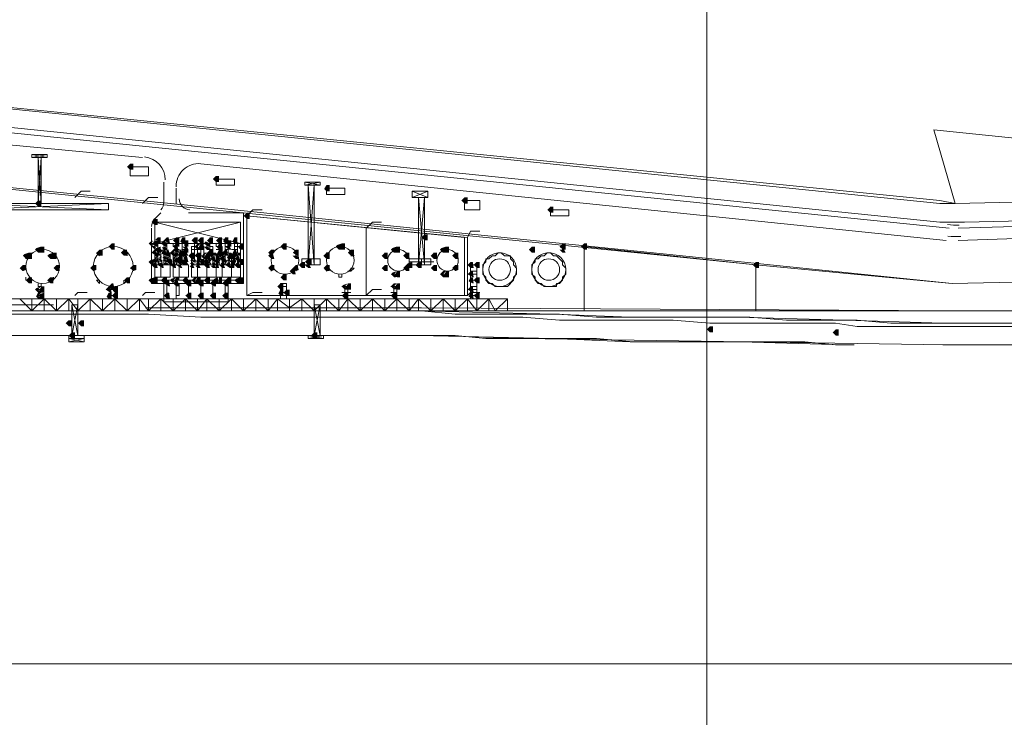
# Model space of a CAD drawing. Header units: millimetres. Extents: x -3176 to 162662, y -36434 to 57907.
# Tile 78 of 155: x 76418 to 79835, y 48997 to 51416. Entities that reach past the tile are written whole.
import ezdxf

# ---------------------------------------------------------------- set-up
doc = ezdxf.new("R2010")
doc.units = ezdxf.units.MM
doc.linetypes.add('1-Sheet - 32170-CIV-6170-DW-2035-015-01 - RZUTY$0$IMPORT-HIDDENX2 _6_', pattern=[238125000.0, 158750000.0, -79375000.0])
doc.layers.get('0').update_dxf_attribs({"lineweight": 5})
doc.layers.add('1-Sheet - 32170-CIV-6170-DW-2035-015-01 - RZUTY$0$CIV_KEYPLAN', color=8, linetype='Continuous', lineweight=0)
doc.layers.add('1-Sheet - 32170-CIV-6170-DW-2035-015-01 - RZUTY$0$PLAN ORIENTACYJNY _KEY PLAN__dwg _3_', color=8, linetype='Continuous', lineweight=0)

# ---------------------------------------------------------------- blocks, each defined once
blk = doc.blocks.new('1-Sheet - 32170-CIV-6170-DW-2035-015-01 - RZUTY$0$PLAN ORIENTACYJNY _KEY PLAN__dwg_A$Ccfc037ab-730732-A_KEY_PLAN')
at = {"layer": '1-Sheet - 32170-CIV-6170-DW-2035-015-01 - RZUTY$0$CIV_KEYPLAN'}
for points in [[(1467.04, 2551.02), (1468.11, 2551.02), (1468.11, 2553.15), (1467.04, 2553.15), (1465.98, 2552.08)], [(1497.91, 2546.76), (1497.91, 2548.89), (1496.84, 2548.89), (1495.78, 2547.83), (1496.84, 2546.76)], [(1536.23, 2543.57), (1536.23, 2545.7), (1535.16, 2545.7), (1534.35, 2544.38), (1535.16, 2543.57)], [(1435.11, 2538.25), (1436.18, 2538.25), (1436.18, 2540.38), (1435.11, 2540.38), (1434.05, 2539.31)], [(1584.12, 2539.31), (1584.12, 2541.44), (1583.06, 2541.44), (1581.99, 2540.38), (1583.06, 2539.31)], [(1508.55, 2533.99), (1508.55, 2536.12), (1507.49, 2536.12), (1506.42, 2535.05), (1507.49, 2533.99)], [(1612.86, 2536.12), (1613.93, 2536.12), (1613.93, 2538.25), (1612.86, 2538.25), (1611.8, 2537.18)], [(1475.56, 2531.86), (1476.62, 2531.86), (1476.62, 2533.99), (1475.56, 2533.99), (1474.49, 2532.92)], [(1569.22, 2526.54), (1570.29, 2526.54), (1570.29, 2528.67), (1569.22, 2528.67), (1568.16, 2527.6)], [(1460.66, 2523.35), (1461.72, 2523.35), (1461.72, 2525.47), (1460.66, 2525.47), (1459.59, 2524.41)], [(1474.49, 2524.41), (1475.02, 2524.94), (1474.49, 2525.47), (1475.02, 2526.54), (1473.96, 2526.01), (1473.43, 2525.47)], [(1476.62, 2524.41), (1476.62, 2526.54), (1475.2, 2526.18), (1474.85, 2525.12), (1476.09, 2524.41)], [(1476.62, 2525.47), (1477.69, 2525.47), (1477.69, 2527.6), (1476.62, 2527.6), (1475.56, 2526.54), (1476.62, 2526.54)], [(1479.81, 2524.41), (1479.46, 2525.83), (1478.75, 2526.54), (1477.69, 2525.47), (1479.28, 2524.41)], [(1480.88, 2525.47), (1480.35, 2527.6), (1479.81, 2527.6), (1478.75, 2526.54), (1480.56, 2525.47)], [(1484.07, 2525.47), (1484.07, 2527.6), (1483.01, 2527.6), (1481.94, 2526.54), (1483.01, 2525.47)], [(1482.48, 2523.88), (1483.54, 2524.41), (1484.07, 2524.41), (1484.07, 2525.47), (1483.01, 2525.47), (1481.94, 2524.41)], [(1486.2, 2525.47), (1486.2, 2527.6), (1485.14, 2527.6), (1484.43, 2526.18), (1485.14, 2525.47)], [(1486.2, 2524.41), (1487.27, 2524.41), (1487.27, 2526.54), (1486.2, 2526.54), (1486.2, 2525.47), (1485.67, 2524.94)], [(1490.46, 2525.47), (1490.46, 2527.6), (1489.39, 2527.6), (1488.33, 2526.54), (1489.39, 2525.47)], [(1490.46, 2523.35), (1491.52, 2523.35), (1490.46, 2524.41), (1491.52, 2525.47), (1490.46, 2525.47), (1489.39, 2524.41)], [(1492.59, 2525.47), (1492.59, 2527.6), (1491.52, 2527.6), (1490.46, 2526.54), (1491.52, 2525.47)], [(1492.59, 2523.35), (1492.59, 2525.47), (1491.52, 2525.47), (1490.81, 2524.06), (1491.52, 2523.35)], [(1494.72, 2524.41), (1494.72, 2525.47), (1493.3, 2526.18), (1492.59, 2525.47), (1494.18, 2524.41)], [(1495.78, 2525.47), (1495.78, 2527.6), (1494.72, 2527.6), (1493.73, 2526.46), (1494.72, 2525.47)], [(1498.97, 2525.47), (1498.97, 2527.6), (1497.91, 2527.6), (1496.84, 2526.54), (1497.91, 2525.47)], [(1498.97, 2523.35), (1498.97, 2525.47), (1497.91, 2525.47), (1497.2, 2524.06), (1497.91, 2523.35)], [(1501.1, 2525.47), (1501.1, 2527.6), (1500.04, 2527.6), (1499.33, 2526.18), (1500.04, 2525.47)], [(1501.63, 2524.41), (1502.17, 2524.41), (1502.17, 2526.54), (1501.1, 2526.54), (1501.1, 2525.47), (1500.57, 2524.94), (1501.1, 2524.41)], [(1504.3, 2525.47), (1504.3, 2527.6), (1503.23, 2527.6), (1502.52, 2526.18), (1503.23, 2525.47)], [(1506.42, 2523.35), (1506.42, 2525.47), (1505.36, 2525.47), (1504.65, 2524.06), (1505.36, 2523.35)], [(1521.33, 2523.35), (1521.33, 2525.47), (1520.26, 2525.47), (1519.2, 2524.41), (1520.26, 2523.35)], [(1540.48, 2523.35), (1540.48, 2525.47), (1538.89, 2524.94), (1538.36, 2524.41), (1539.42, 2523.35)], [(1540.48, 2523.35), (1541.55, 2523.35), (1541.55, 2525.47), (1540.48, 2525.47)], [(1617.65, 2523.35), (1618.18, 2523.35), (1618.18, 2525.47), (1617.12, 2525.47), (1616.05, 2524.41), (1617.12, 2523.35)], [(1625.63, 2523.35), (1625.63, 2525.47), (1624.57, 2525.47), (1623.51, 2524.41), (1624.57, 2523.35)], [(1431.92, 2520.15), (1431.92, 2522.28), (1430.32, 2521.75), (1429.79, 2521.22), (1430.85, 2520.15)], [(1432.98, 2520.15), (1432.98, 2522.28), (1431.92, 2522.28), (1431.92, 2520.15)], [(1436.18, 2522.28), (1436.18, 2524.41), (1434.58, 2523.88), (1434.05, 2523.35), (1435.11, 2522.28)], [(1437.24, 2522.28), (1437.24, 2524.41), (1436.18, 2524.41), (1436.18, 2522.28)], [(1440.43, 2520.15), (1440.43, 2522.28), (1438.84, 2521.75), (1438.3, 2521.22), (1439.37, 2520.15)], [(1441.5, 2520.15), (1441.5, 2522.28), (1440.43, 2522.28), (1440.43, 2520.15)], [(1456.4, 2521.22), (1457.46, 2521.22), (1457.46, 2523.35), (1456.4, 2523.35), (1455.33, 2522.28)], [(1465.98, 2521.22), (1465.98, 2523.35), (1464.91, 2523.35), (1463.85, 2522.28), (1464.91, 2521.22)], [(1475.56, 2523.35), (1476.09, 2524.41), (1474.49, 2524.41)], [(1476.62, 2521.22), (1475.91, 2522.64), (1476.09, 2522.81), (1475.56, 2523.35), (1474.49, 2522.28), (1476.09, 2521.22)], [(1476.62, 2522.28), (1477.69, 2522.28), (1477.69, 2524.41), (1476.09, 2523.88), (1475.56, 2523.35), (1476.09, 2522.81)], [(1477.69, 2521.22), (1477.15, 2522.28), (1475.56, 2522.28), (1476.62, 2521.22)], [(1477.69, 2522.28), (1478.75, 2523.35), (1477.69, 2523.35)], [(1478.75, 2523.35), (1479.81, 2523.35), (1479.28, 2524.41), (1478.04, 2524.06), (1478.4, 2523.7)], [(1479.81, 2521.22), (1479.28, 2523.35), (1478.22, 2522.81), (1478.04, 2521.93), (1479.28, 2521.22)], [(1480.56, 2521.22), (1480.88, 2521.22), (1480.35, 2523.35), (1479.81, 2523.35), (1479.81, 2521.22)], [(1481.94, 2521.22), (1483.01, 2521.22), (1481.94, 2522.28), (1482.48, 2522.81), (1481.94, 2523.35), (1480.88, 2522.28)], [(1483.01, 2522.28), (1484.07, 2522.28), (1483.54, 2524.41), (1482.48, 2523.88), (1481.94, 2523.35), (1482.65, 2522.64)], [(1483.01, 2521.22), (1484.07, 2521.22), (1483.54, 2522.28), (1482.3, 2521.93)], [(1486.2, 2521.22), (1486.2, 2523.35), (1484.6, 2522.81), (1484.07, 2522.28), (1485.14, 2521.22)], [(1484.07, 2522.28), (1485.14, 2523.35), (1484.07, 2523.35)], [(1486.2, 2523.35), (1487.27, 2523.35), (1486.73, 2524.41), (1485.14, 2524.41), (1485.85, 2523.7)], [(1486.2, 2522.28), (1487.27, 2522.28), (1487.27, 2523.35), (1486.2, 2523.35)], [(1488.86, 2520.15), (1489.39, 2520.15), (1489.39, 2522.28), (1488.33, 2522.28), (1487.27, 2521.22), (1488.33, 2520.15)], [(1491.52, 2520.15), (1491.52, 2522.28), (1490.46, 2522.28), (1489.39, 2521.22), (1490.99, 2520.15)], [(1492.59, 2520.15), (1493.65, 2520.15), (1492.59, 2521.22), (1493.65, 2522.28), (1492.59, 2522.28), (1491.88, 2520.86)], [(1493.73, 2523.35), (1494.72, 2523.35), (1494.18, 2524.41), (1492.59, 2524.41), (1493.65, 2523.35)], [(1493.73, 2520.15), (1494.72, 2520.15), (1494.72, 2521.22), (1493.65, 2522.28), (1492.94, 2520.86), (1493.65, 2520.15)], [(1495.78, 2521.22), (1495.78, 2523.35), (1494.72, 2523.35), (1493.73, 2522.2), (1494.72, 2521.22)], [(1496.84, 2520.15), (1497.91, 2520.15), (1497.55, 2521.57), (1496.84, 2522.28), (1496.84, 2521.22)], [(1498.97, 2521.22), (1498.97, 2523.35), (1497.91, 2523.35), (1497.2, 2521.93), (1497.91, 2521.22)], [(1501.1, 2521.22), (1500.57, 2523.35), (1500.04, 2523.35), (1498.97, 2522.28), (1500.04, 2521.22)], [(1502.17, 2523.35), (1501.63, 2524.41), (1500.04, 2524.41), (1501.1, 2523.35)], [(1501.63, 2520.15), (1502.17, 2520.15), (1502.17, 2522.28), (1501.1, 2522.28), (1501.1, 2521.22), (1500.57, 2520.68), (1501.1, 2520.15)], [(1502.17, 2520.15), (1503.23, 2520.15), (1502.88, 2521.57), (1502.17, 2522.28), (1502.17, 2521.22)], [(1503.23, 2521.22), (1504.3, 2521.22), (1503.76, 2523.35), (1503.23, 2523.35), (1502.52, 2521.93), (1502.88, 2521.57)], [(1515.47, 2521.75), (1516.54, 2522.28), (1517.07, 2522.28), (1517.07, 2523.35), (1516, 2523.35), (1514.94, 2522.28)], [(1516, 2520.15), (1517.07, 2520.15), (1516.54, 2522.28), (1515.47, 2521.75), (1514.94, 2521.22), (1515.65, 2520.51)], [(1525.58, 2521.22), (1525.58, 2523.35), (1524.52, 2523.35), (1523.45, 2522.28), (1525.05, 2521.22)], [(1535.16, 2520.15), (1536.23, 2520.15), (1536.23, 2522.28), (1535.16, 2522.28), (1534.1, 2521.22)], [(1544.74, 2521.22), (1544.74, 2523.35), (1543.68, 2523.35), (1542.61, 2522.28), (1543.68, 2521.22)], [(1555.39, 2520.15), (1556.45, 2520.15), (1556.45, 2522.28), (1555.39, 2522.28), (1554.32, 2521.22)], [(1559.64, 2522.28), (1559.59, 2524.41), (1558.05, 2523.88), (1557.51, 2523.35), (1558.58, 2522.28), (1559.59, 2522.28)], [(1560.71, 2522.28), (1560.71, 2524.41), (1559.64, 2524.41), (1559.64, 2522.28)], [(1563.9, 2520.15), (1563.9, 2522.28), (1562.84, 2522.28), (1561.77, 2521.22), (1562.84, 2520.15)], [(1572.42, 2520.15), (1573.48, 2520.15), (1573.48, 2522.28), (1572.42, 2522.28), (1571.35, 2521.22)], [(1576.67, 2522.28), (1576.67, 2524.41), (1575.08, 2523.88), (1574.54, 2523.35), (1575.61, 2522.28)], [(1576.67, 2522.28), (1577.74, 2522.28), (1577.74, 2524.41), (1576.67, 2524.41)], [(1580.93, 2520.15), (1580.93, 2522.28), (1579.87, 2522.28), (1578.8, 2521.22), (1579.87, 2520.15)], [(1606.48, 2522.28), (1607.54, 2522.28), (1607.54, 2524.41), (1606.48, 2524.41), (1605.41, 2523.35)], [(1618.18, 2522.28), (1617.65, 2523.35), (1616.05, 2523.35), (1617.12, 2522.28)], [(1474.49, 2518.02), (1475.56, 2519.09), (1475.56, 2520.15), (1473.96, 2519.62), (1473.43, 2519.09)], [(1476.09, 2516.96), (1476.62, 2516.96), (1476.09, 2519.09), (1475.02, 2518.56), (1474.49, 2518.02), (1475.56, 2516.96)], [(1475.56, 2519.09), (1476.09, 2520.15), (1475.56, 2520.15)], [(1477.15, 2518.56), (1477.33, 2519.44), (1476.98, 2519.44), (1476.62, 2519.09)], [(1478.75, 2516.96), (1478.22, 2519.09), (1477.15, 2518.56), (1476.62, 2518.02), (1478.22, 2516.96)], [(1478.22, 2519.09), (1478.22, 2519.62), (1476.98, 2520.51), (1476.98, 2519.8), (1477.69, 2519.09)], [(1479.28, 2520.15), (1479.81, 2520.15), (1479.28, 2521.22), (1478.22, 2520.68), (1478.75, 2520.15)], [(1479.81, 2519.09), (1479.28, 2520.15), (1478.22, 2519.62), (1479.28, 2519.09)], [(1479.81, 2518.02), (1478.75, 2519.09), (1478.75, 2518.02)], [(1480.88, 2518.02), (1481.94, 2518.02), (1481.41, 2520.15), (1480.56, 2519.83), (1479.81, 2519.09), (1480.56, 2518.34)], [(1483.01, 2516.96), (1482.48, 2519.09), (1481.94, 2519.09), (1481.94, 2518.02), (1480.88, 2518.02), (1482.48, 2516.96)], [(1481.94, 2519.09), (1482.48, 2520.15), (1481.94, 2520.15)], [(1483.54, 2519.62), (1484.6, 2520.15), (1485.14, 2520.15), (1484.6, 2521.22), (1483.54, 2520.68), (1483.01, 2520.15)], [(1485.14, 2518.02), (1484.43, 2519.44), (1484.6, 2520.15), (1483.54, 2519.62), (1483.01, 2519.09), (1484.6, 2518.02)], [(1486.2, 2518.02), (1486.2, 2520.15), (1484.6, 2519.62), (1484.07, 2519.09), (1485.67, 2518.02)], [(1486.2, 2519.09), (1487.27, 2519.09), (1486.73, 2521.22), (1485.67, 2520.68), (1485.67, 2520.15), (1486.2, 2520.15)], [(1487.27, 2518.02), (1486.73, 2519.09), (1486.2, 2519.09), (1486.2, 2518.02)], [(1489.39, 2519.09), (1488.86, 2520.15), (1487.8, 2519.62), (1488.86, 2519.09)], [(1489.39, 2518.02), (1488.86, 2519.09), (1487.8, 2518.56), (1488.86, 2518.02)], [(1491.52, 2519.09), (1490.99, 2520.15), (1489.93, 2519.62), (1490.99, 2519.09)], [(1490.46, 2518.02), (1491.52, 2518.02), (1490.99, 2519.09), (1489.93, 2518.56), (1490.1, 2518.38)], [(1492.59, 2518.02), (1492.59, 2520.15), (1491.52, 2520.15), (1491.52, 2518.02)], [(1493.12, 2518.56), (1494.72, 2520.15), (1493.12, 2519.62), (1492.59, 2519.09)], [(1493.73, 2516.96), (1494.72, 2516.96), (1494.18, 2519.09), (1493.12, 2518.56), (1492.59, 2518.02), (1493.65, 2516.96)], [(1496.84, 2519.09), (1496.31, 2521.22), (1495.25, 2520.68), (1494.72, 2520.15), (1496.31, 2519.09)], [(1496.84, 2518.02), (1496.31, 2519.09), (1495.25, 2518.56), (1496.31, 2518.02)], [(1497.38, 2519.09), (1497.91, 2519.09), (1497.38, 2520.15), (1496.84, 2520.15), (1496.84, 2519.09)], [(1496.84, 2516.96), (1497.91, 2516.96), (1497.38, 2519.09), (1496.84, 2519.09), (1496.84, 2518.02)], [(1500.04, 2519.09), (1499.51, 2521.22), (1498.44, 2520.68), (1497.91, 2520.15), (1499.51, 2519.09)], [(1498.97, 2518.02), (1500.04, 2518.02), (1499.51, 2519.09), (1498.44, 2518.56)], [(1500.04, 2518.02), (1500.75, 2519.44), (1500.04, 2520.15), (1500.04, 2519.09)], [(1502.17, 2516.96), (1501.63, 2519.09), (1500.57, 2518.56), (1500.04, 2518.02), (1501.63, 2516.96)], [(1502.17, 2519.09), (1501.63, 2520.15), (1500.57, 2519.62), (1501.63, 2519.09)], [(1503.23, 2518.02), (1503.94, 2519.44), (1503.23, 2520.15), (1502.17, 2519.09), (1503.23, 2519.09)], [(1502.7, 2516.96), (1503.23, 2516.96), (1503.23, 2519.09), (1502.17, 2519.09), (1502.17, 2516.96)], [(1505.36, 2519.09), (1504.83, 2521.22), (1503.76, 2520.68), (1503.23, 2520.15), (1504.83, 2519.09)], [(1505.36, 2516.96), (1504.83, 2519.09), (1503.76, 2518.56), (1503.23, 2518.02), (1504.3, 2516.96)], [(1505.36, 2518.02), (1506.42, 2518.02), (1506.42, 2520.15), (1505.36, 2520.15), (1505.36, 2519.09)], [(1524.52, 2520.15), (1525.58, 2520.15), (1525.05, 2521.22), (1523.45, 2521.22), (1524.16, 2520.51)], [(1527.71, 2516.96), (1527.71, 2519.09), (1526.65, 2519.09), (1525.58, 2518.02), (1526.65, 2516.96)], [(1528.78, 2518.02), (1529.84, 2518.02), (1529.84, 2520.15), (1528.42, 2519.8), (1527.71, 2519.09), (1528.24, 2518.56)], [(1563.9, 2516.96), (1564.96, 2516.96), (1564.96, 2519.09), (1563.37, 2518.56), (1562.84, 2518.02), (1563.9, 2518.02)], [(1568.16, 2516.96), (1568.16, 2519.09), (1567.09, 2519.09), (1566.03, 2518.02), (1567.09, 2516.96)], [(1585.19, 2516.96), (1586.25, 2516.96), (1585.94, 2519.09), (1585.19, 2519.09), (1584.12, 2518.02)], [(1587.32, 2516.96), (1588.38, 2516.96), (1588.38, 2519.09), (1587.32, 2519.09), (1586.25, 2518.02), (1586.96, 2517.31)], [(1685.24, 2516.96), (1685.24, 2519.09), (1684.17, 2519.09), (1683.11, 2518.02), (1684.17, 2516.96)], [(1429.79, 2515.89), (1430.85, 2516.3), (1430.85, 2518.02), (1429.79, 2518.02), (1428.72, 2516.96), (1429.38, 2516.3)], [(1442.56, 2515.89), (1442.56, 2518.02), (1441.5, 2518.02), (1440.43, 2516.96), (1441.5, 2515.89)], [(1454.27, 2515.89), (1455.33, 2516.3), (1455.33, 2518.02), (1454.21, 2517.97), (1453.21, 2516.96), (1454.21, 2515.95)], [(1468.11, 2515.89), (1469.17, 2516.3), (1469.17, 2518.02), (1468.11, 2518.02), (1467.04, 2516.96), (1467.7, 2516.3)], [(1485.14, 2516.96), (1484.6, 2518.02), (1483.01, 2518.02), (1484.6, 2516.96)], [(1488.33, 2516.96), (1489.39, 2516.96), (1488.86, 2518.02), (1487.62, 2517.67), (1487.97, 2517.31)], [(1490.99, 2516.96), (1491.52, 2516.96), (1490.99, 2518.02), (1489.75, 2517.67), (1490.46, 2516.96)], [(1496.84, 2516.96), (1496.31, 2518.02), (1495.07, 2517.67), (1495.78, 2516.96)], [(1500.04, 2516.96), (1499.51, 2518.02), (1497.91, 2518.02), (1498.97, 2516.96)], [(1516, 2515.89), (1517.07, 2516.3), (1517.07, 2518.02), (1516, 2518.02), (1514.94, 2516.96), (1515.6, 2516.3)], [(1520.79, 2512.7), (1521.33, 2512.7), (1521.33, 2514.83), (1520.26, 2514.83), (1519.2, 2513.77), (1520.26, 2512.7)], [(1524.52, 2514.83), (1524.11, 2516.3), (1523.45, 2516.96), (1522.39, 2515.89), (1523.45, 2514.83)], [(1524.52, 2515.89), (1525.58, 2516.3), (1525.05, 2518.02), (1524.52, 2518.02), (1523.45, 2516.96), (1524.16, 2516.25)], [(1529.84, 2516.96), (1529.31, 2518.02), (1527.71, 2518.02), (1528.78, 2516.96)], [(1536.23, 2515.89), (1536.23, 2518.02), (1535.16, 2518.02), (1534.1, 2516.96), (1535.16, 2515.89)], [(1556.45, 2515.89), (1556.45, 2518.02), (1555.39, 2518.02), (1554.32, 2516.96), (1555.39, 2515.89)], [(1558.58, 2513.77), (1559.59, 2513.81), (1558.58, 2514.83), (1559.59, 2515.89), (1558.05, 2515.36), (1557.51, 2514.83)], [(1560.71, 2513.77), (1560.71, 2515.89), (1559.59, 2515.85), (1558.93, 2514.48), (1559.64, 2513.77)], [(1563.9, 2515.89), (1563.9, 2518.02), (1562.84, 2518.02), (1561.77, 2516.96), (1562.84, 2515.89)], [(1573.48, 2515.89), (1573.48, 2518.02), (1572.42, 2518.02), (1571.35, 2516.96), (1572.42, 2515.89)], [(1575.61, 2513.77), (1576.67, 2513.77), (1575.61, 2514.83), (1576.67, 2515.89), (1575.61, 2515.89), (1574.54, 2514.83)], [(1576.67, 2513.77), (1577.74, 2513.77), (1577.74, 2515.89), (1576.67, 2515.89), (1575.96, 2514.48)], [(1579.87, 2515.89), (1580.93, 2516.3), (1580.93, 2518.02), (1579.87, 2518.02), (1578.8, 2516.96), (1579.46, 2516.3)], [(1586.25, 2513.77), (1585.94, 2515.89), (1585.19, 2515.89), (1584.12, 2514.83), (1585.94, 2513.77)], [(1432.98, 2511.64), (1432.98, 2513.77), (1431.92, 2513.77), (1430.85, 2512.7), (1431.92, 2511.64)], [(1439.37, 2511.64), (1440.43, 2511.64), (1440.43, 2513.77), (1439.37, 2513.77), (1438.3, 2512.7)], [(1461.19, 2509.51), (1461.72, 2509.51), (1461.19, 2511.64), (1460.66, 2511.64), (1459.59, 2510.57), (1460.66, 2509.51)], [(1467.04, 2511.64), (1467.04, 2513.77), (1465.98, 2513.77), (1464.91, 2512.7), (1465.98, 2511.64)], [(1475.56, 2511.64), (1475.56, 2513.77), (1473.96, 2513.23), (1473.43, 2512.7), (1474.49, 2511.64)], [(1476.62, 2511.64), (1476.62, 2513.77), (1475.56, 2513.77), (1475.56, 2511.64)], [(1478.75, 2511.64), (1479.81, 2512.7), (1479.81, 2513.77), (1478.75, 2513.77), (1477.69, 2512.7)], [(1480.88, 2510.57), (1480.56, 2512.7), (1479.81, 2512.7), (1478.75, 2511.64), (1480.56, 2510.57)], [(1481.94, 2511.64), (1482.3, 2512.35), (1481.94, 2512.7), (1483.01, 2513.77), (1481.41, 2513.23), (1480.88, 2512.7)], [(1484.07, 2510.57), (1483.54, 2512.7), (1482.48, 2512.17), (1481.94, 2511.64), (1483.01, 2510.57)], [(1482.48, 2512.17), (1483.54, 2512.7), (1484.07, 2512.7), (1484.07, 2513.77), (1483.01, 2513.77), (1482.3, 2512.35)], [(1486.2, 2511.64), (1487.27, 2512.7), (1486.73, 2513.77), (1486.2, 2513.77), (1485.14, 2512.7)], [(1487.27, 2510.57), (1488.33, 2510.57), (1488.33, 2512.7), (1487.27, 2512.7), (1486.2, 2511.64)], [(1489.39, 2511.64), (1490.46, 2511.64), (1489.39, 2512.7), (1490.46, 2513.77), (1489.39, 2513.77), (1488.33, 2512.7)], [(1490.46, 2511.64), (1491.52, 2512.7), (1491.52, 2513.77), (1490.46, 2513.77), (1489.75, 2512.35)], [(1491.52, 2510.57), (1492.59, 2510.57), (1492.59, 2512.7), (1491.52, 2512.7), (1490.46, 2511.64)], [(1494.72, 2511.64), (1494.72, 2513.77), (1493.65, 2513.77), (1492.59, 2512.7), (1493.65, 2511.64)], [(1496.84, 2510.57), (1496.84, 2512.7), (1495.78, 2512.7), (1494.72, 2511.64), (1496.31, 2510.57)], [(1496.84, 2511.64), (1497.91, 2511.64), (1497.38, 2513.77), (1496.31, 2513.23), (1495.78, 2512.7), (1496.84, 2512.7)], [(1498.97, 2511.64), (1498.97, 2513.77), (1497.91, 2513.77), (1497.91, 2511.64)], [(1501.1, 2510.57), (1501.1, 2512.7), (1500.04, 2512.7), (1498.97, 2511.64), (1500.57, 2510.57)], [(1501.1, 2511.64), (1502.17, 2511.64), (1502.17, 2513.77), (1501.1, 2513.77), (1500.04, 2512.7), (1501.1, 2512.7)], [(1505.36, 2511.64), (1505.36, 2513.77), (1503.76, 2513.23), (1503.23, 2512.7), (1504.3, 2511.64)], [(1505.36, 2511.64), (1506.42, 2511.64), (1506.42, 2513.77), (1505.36, 2513.77), (1505.36, 2512.7)], [(1519.2, 2509.51), (1520.26, 2509.51), (1520.26, 2511.64), (1519.2, 2511.64), (1518.13, 2510.57)], [(1542.61, 2509.51), (1541.55, 2510.57), (1542.61, 2511.64), (1541.02, 2511.11), (1540.48, 2510.57), (1541.55, 2509.51)], [(1542.61, 2509.51), (1543.68, 2509.51), (1543.68, 2511.64), (1542.61, 2511.64), (1541.9, 2510.22)], [(1558.58, 2509.51), (1559.59, 2509.56), (1558.58, 2510.57), (1559.59, 2511.64), (1558.58, 2511.64), (1557.51, 2510.57)], [(1560.71, 2509.51), (1560.71, 2511.64), (1559.59, 2511.59), (1558.93, 2510.22), (1559.64, 2509.51)], [(1586.25, 2511.64), (1585.94, 2513.77), (1585.19, 2513.77), (1584.48, 2512.35), (1585.94, 2511.64)], [(1588.38, 2511.64), (1588.38, 2513.77), (1587.32, 2513.77), (1586.25, 2512.7), (1587.32, 2511.64)], [(1435.11, 2508.44), (1436.18, 2508.44), (1435.11, 2509.51), (1436.18, 2510.57), (1434.58, 2510.04), (1434.05, 2509.51)], [(1435.11, 2506.32), (1436.18, 2506.32), (1435.11, 2507.38), (1436.18, 2508.44), (1435.11, 2508.44), (1434.4, 2507.03)], [(1436.18, 2508.44), (1437.24, 2508.44), (1437.24, 2510.57), (1436.18, 2510.57), (1435.47, 2509.15)], [(1436.18, 2506.32), (1437.24, 2506.32), (1437.24, 2508.44), (1435.64, 2507.91), (1435.47, 2507.03)], [(1460.66, 2508.44), (1460.3, 2509.86), (1459.59, 2510.57), (1458.53, 2509.51), (1460.12, 2508.44)], [(1459.59, 2506.32), (1460.66, 2506.32), (1460.66, 2508.44), (1459.59, 2508.44), (1458.88, 2507.03)], [(1461.72, 2506.32), (1462.78, 2506.32), (1462.78, 2508.44), (1461.72, 2508.44), (1460.66, 2507.38)], [(1461.72, 2508.44), (1462.78, 2508.44), (1462.78, 2510.57), (1461.72, 2510.57), (1461.19, 2509.51), (1461.01, 2509.15)], [(1480.56, 2506.32), (1480.88, 2506.32), (1480.56, 2508.44), (1479.81, 2508.44), (1478.75, 2507.38), (1479.81, 2506.32)], [(1487.27, 2506.32), (1488.33, 2506.32), (1488.33, 2508.44), (1487.27, 2508.44), (1486.2, 2507.38)], [(1492.59, 2506.32), (1492.59, 2508.44), (1491.52, 2508.44), (1490.46, 2507.38), (1491.52, 2506.32)], [(1495.78, 2506.32), (1496.84, 2506.32), (1496.84, 2508.44), (1495.78, 2508.44), (1494.72, 2507.38)], [(1500.04, 2506.32), (1501.1, 2506.32), (1501.1, 2508.44), (1500.04, 2508.44), (1498.97, 2507.38)], [(1519.2, 2507.38), (1520.26, 2507.38), (1520.26, 2509.51), (1519.2, 2509.51), (1518.49, 2508.09)], [(1522.39, 2507.38), (1522.39, 2509.51), (1521.33, 2509.51), (1520.26, 2508.44), (1521.33, 2507.38)], [(1542.61, 2506.32), (1542.61, 2508.44), (1541.55, 2508.44), (1540.48, 2507.38), (1541.55, 2506.32)], [(1558.58, 2506.32), (1559.64, 2506.32), (1559.59, 2508.44), (1558.58, 2508.44), (1557.51, 2507.38)], [(1586.25, 2508.44), (1585.94, 2510.57), (1585.19, 2510.57), (1584.12, 2509.51), (1585.94, 2508.44)], [(1586.25, 2506.32), (1585.94, 2508.44), (1585.19, 2508.44), (1584.48, 2507.03), (1585.94, 2506.32)], [(1588.38, 2506.32), (1588.38, 2508.44), (1587.32, 2508.44), (1586.25, 2507.38), (1587.32, 2506.32)], [(1445.75, 2496.74), (1446.82, 2496.74), (1446.82, 2498.86), (1445.75, 2498.86), (1444.69, 2497.8)], [(1450.01, 2496.74), (1451.08, 2496.74), (1451.08, 2498.86), (1450.01, 2498.86), (1448.95, 2497.8)], [(1447.88, 2492.48), (1447.88, 2494.61), (1446.82, 2494.61), (1445.75, 2493.54), (1446.82, 2492.48)], [(1531.97, 2492.48), (1531.97, 2494.61), (1530.9, 2494.61), (1529.84, 2493.54), (1530.9, 2492.48)], [(1669.27, 2494.61), (1669.27, 2496.74), (1668.21, 2496.74), (1667.14, 2495.67), (1668.21, 2494.61)], [(1712.91, 2493.54), (1712.91, 2495.67), (1711.85, 2495.67), (1710.78, 2494.61), (1711.85, 2493.54)]]:
    blk.add_hatch(color=256, dxfattribs=at).paths.add_polyline_path(points)
h = blk.add_hatch(color=256, dxfattribs=at)
h.paths.add_polyline_path([(1477.69, 2520.15), (1478.04, 2520.86), (1477.69, 2521.22), (1477.15, 2520.68), (1477.33, 2520.51)])
h.paths.add_polyline_path([(1477.69, 2521.22), (1478.04, 2521.93), (1477.69, 2522.28)])
h = blk.add_hatch(color=256, dxfattribs=at)
h.paths.add_polyline_path([(1483.54, 2520.68), (1483.54, 2521.22), (1483.01, 2521.22)])
h.paths.add_polyline_path([(1484.07, 2521.22), (1485.14, 2521.22), (1484.07, 2522.28)])
h = blk.add_hatch(color=256, dxfattribs=at)
h.paths.add_polyline_path([(1486.2, 2521.22), (1487.27, 2521.22), (1486.73, 2522.28), (1486.2, 2522.28)])
h.paths.add_polyline_path([(1485.67, 2520.68), (1486.2, 2521.22), (1485.14, 2521.22)])
h = blk.add_hatch(color=256, dxfattribs=at)
h.paths.add_polyline_path([(1495.25, 2520.68), (1495.78, 2521.22), (1494.72, 2521.22)])
h.paths.add_polyline_path([(1496.31, 2521.22), (1496.84, 2521.22), (1496.84, 2522.28), (1495.78, 2522.28), (1495.78, 2521.22)])
h = blk.add_hatch(color=256, dxfattribs=at)
h.paths.add_polyline_path([(1498.97, 2521.22), (1499.68, 2521.57), (1498.97, 2522.28)])
h.paths.add_polyline_path([(1498.44, 2520.68), (1498.97, 2521.22), (1497.91, 2521.22)])
h = blk.add_hatch(color=256, dxfattribs=at)
h.paths.add_polyline_path([(1504.3, 2521.22), (1505.36, 2521.22), (1505.36, 2522.28), (1504.3, 2522.28)])
h.paths.add_polyline_path([(1503.76, 2520.68), (1504.3, 2521.22), (1503.23, 2521.22)])
h = blk.add_hatch(color=256, dxfattribs=at)
h.paths.add_polyline_path([(1476.62, 2518.02), (1477.15, 2518.56), (1476.62, 2519.09)])
h.paths.add_polyline_path([(1475.56, 2519.09), (1477.15, 2519.62), (1476.62, 2520.15), (1475.91, 2519.44)])
h = blk.add_hatch(color=256, dxfattribs=at)
h.paths.add_polyline_path([(1479.81, 2518.02), (1480.56, 2518.34), (1479.28, 2519.09), (1479.11, 2518.73)])
h.paths.add_polyline_path([(1479.81, 2519.09), (1480.56, 2520.15), (1479.81, 2520.15)])
h = blk.add_hatch(color=256, dxfattribs=at)
h.paths.add_polyline_path([(1483.01, 2519.09), (1483.54, 2519.62), (1483.01, 2520.15), (1482.48, 2519.09)])
h.paths.add_polyline_path([(1483.01, 2518.02), (1483.54, 2518.56), (1483.01, 2519.09)])
h = blk.add_hatch(color=256, dxfattribs=at)
h.paths.add_polyline_path([(1489.39, 2519.09), (1489.93, 2519.62), (1489.39, 2520.15)])
h.paths.add_polyline_path([(1489.39, 2518.02), (1489.75, 2518.73), (1489.39, 2519.09)])
h = blk.add_hatch(color=256, dxfattribs=at)
h.paths.add_polyline_path([(1494.72, 2519.09), (1495.25, 2519.62), (1494.72, 2520.15), (1494.18, 2519.09)])
h.paths.add_polyline_path([(1494.72, 2518.02), (1495.25, 2518.56), (1494.72, 2519.09)])
h = blk.add_hatch(color=256, dxfattribs=at)
h.paths.add_polyline_path([(1497.91, 2519.09), (1498.44, 2519.62), (1497.91, 2520.15)])
h.paths.add_polyline_path([(1497.91, 2518.02), (1498.26, 2518.73), (1497.91, 2519.09)])
for p, q in [((1132.83, 2593.59), (1751.23, 2530.8)), ((1438.3, 2556.34), (1432.98, 2555.28)), ((1491.52, 2553.15), (1750.17, 2526.54)), ((1478.75, 2546.76), (1478.75, 2539.31)), ((1483.01, 2544.63), (1483.01, 2539.31)), ((1411.69, 2539.31), (1459.59, 2537.18)), ((1477.69, 2536.12), (1475.56, 2533.99)), ((1505.36, 2532.92), (1475.56, 2532.92)), ((1754.42, 2530.8), (1901.31, 2535.05)), ((1754.42, 2526.54), (1816.16, 2528.67)), ((1478.75, 2524.41), (1478.75, 2525.47)), ((1483.01, 2518.02), (1483.01, 2526.54)), ((1486.2, 2524.41), (1486.2, 2525.47)), ((1490.46, 2525.47), (1490.46, 2513.77)), ((1491.52, 2526.54), (1491.52, 2518.02)), ((1493.65, 2524.41), (1493.65, 2525.47)), ((1494.72, 2526.54), (1494.72, 2518.02)), ((1497.91, 2526.54), (1497.91, 2518.02)), ((1500.04, 2526.54), (1500.04, 2518.02)), ((1503.23, 2526.54), (1503.23, 2518.02)), ((1435.11, 2523.35), (1436.18, 2523.35)), ((1460.66, 2523.35), (1460.66, 2524.41)), ((1474.49, 2524.41), (1475.56, 2524.41)), ((1476.62, 2523.35), (1477.69, 2523.35)), ((1477.69, 2519.09), (1477.69, 2522.28)), ((1483.01, 2523.35), (1484.07, 2523.35)), ((1488.33, 2523.35), (1492.59, 2523.35)), ((1493.65, 2523.35), (1495.78, 2523.35)), ((1496.84, 2523.35), (1498.97, 2523.35)), ((1501.1, 2524.41), (1500.04, 2524.41)), ((1500.04, 2523.35), (1501.1, 2523.35)), ((1502.17, 2523.35), (1504.3, 2523.35)), ((1505.36, 2524.41), (1503.23, 2524.41)), ((1516, 2521.22), (1516, 2522.28)), ((1524.52, 2522.28), (1524.52, 2521.22)), ((1539.42, 2524.41), (1540.48, 2524.41)), ((1555.39, 2521.22), (1555.39, 2522.28)), ((1558.58, 2523.35), (1559.64, 2523.35)), ((1562.84, 2521.22), (1562.84, 2522.28)), ((1572.42, 2522.28), (1572.42, 2521.22)), ((1575.61, 2523.35), (1576.67, 2523.35)), ((1579.87, 2522.28), (1579.87, 2521.22)), ((1617.12, 2524.41), (1617.12, 2523.35)), ((1430.85, 2521.22), (1431.92, 2521.22)), ((1439.37, 2521.22), (1440.43, 2521.22)), ((1495.78, 2518.02), (1495.78, 2521.22)), ((1501.1, 2518.02), (1501.1, 2521.22)), ((1504.3, 2518.02), (1504.3, 2521.22)), ((1505.36, 2519.09), (1504.3, 2519.09)), ((1529.84, 2519.09), (1528.78, 2519.09)), ((1529.84, 2520.15), (1529.84, 2518.02)), ((1563.9, 2519.09), (1572.42, 2519.09)), ((1568.16, 2520.15), (1568.16, 2518.02)), ((1467.04, 2516.96), (1468.11, 2516.96)), ((1477.69, 2518.02), (1477.69, 2513.77)), ((1484.07, 2518.02), (1484.07, 2513.77)), ((1488.33, 2518.02), (1505.36, 2518.02)), ((1516, 2516.96), (1516, 2515.89)), ((1520.26, 2513.77), (1520.26, 2514.83)), ((1524.52, 2516.96), (1524.52, 2515.89)), ((1542.61, 2515.89), (1543.68, 2515.89)), ((1559.64, 2514.83), (1558.58, 2514.83)), ((1576.67, 2514.83), (1575.61, 2514.83)), ((1585.19, 2515.89), (1587.32, 2515.89)), ((1587.32, 2514.83), (1585.19, 2514.83)), ((1479.81, 2511.64), (1479.81, 2506.32)), ((1483.01, 2511.64), (1483.01, 2506.32)), ((1487.27, 2511.64), (1487.27, 2506.32)), ((1491.52, 2511.64), (1491.52, 2506.32)), ((1495.78, 2511.64), (1495.78, 2506.32)), ((1500.04, 2511.64), (1500.04, 2506.32)), ((1587.32, 2512.7), (1585.19, 2512.7)), ((1435.11, 2509.51), (1437.24, 2509.51)), ((1461.72, 2509.51), (1459.59, 2509.51)), ((1521.33, 2510.57), (1519.2, 2510.57)), ((1521.33, 2508.44), (1519.2, 2508.44)), ((1540.48, 2510.57), (1543.68, 2510.57)), ((1540.48, 2508.44), (1543.68, 2508.44)), ((1541.55, 2510.57), (1541.55, 2506.32)), ((1542.61, 2502.06), (1542.61, 2510.57)), ((1557.51, 2508.44), (1559.64, 2508.44)), ((1558.58, 2510.57), (1558.58, 2506.32)), ((1585.19, 2510.57), (1587.32, 2510.57)), ((1587.32, 2509.51), (1585.19, 2509.51)), ((1432.98, 2502.06), (1432.98, 2506.32)), ((1435.11, 2507.38), (1437.24, 2507.38)), ((1437.24, 2502.06), (1437.24, 2506.32)), ((1441.5, 2502.06), (1441.5, 2506.32)), ((1445.75, 2502.06), (1445.75, 2506.32)), ((1453.21, 2502.06), (1453.21, 2506.32)), ((1457.46, 2502.06), (1457.46, 2506.32)), ((1461.72, 2507.38), (1459.59, 2507.38)), ((1461.72, 2502.06), (1461.72, 2506.32)), ((1465.98, 2502.06), (1465.98, 2506.32)), ((1470.24, 2502.06), (1470.24, 2506.32)), ((1473.43, 2502.06), (1473.43, 2506.32)), ((1477.69, 2502.06), (1477.69, 2506.32)), ((1481.94, 2502.06), (1481.94, 2506.32)), ((1486.2, 2502.06), (1486.2, 2506.32)), ((1490.46, 2502.06), (1490.46, 2506.32)), ((1493.65, 2502.06), (1493.65, 2506.32)), ((1497.91, 2502.06), (1497.91, 2506.32)), ((1522.39, 2502.06), (1522.39, 2506.32)), ((1526.65, 2502.06), (1526.65, 2506.32)), ((1535.16, 2502.06), (1535.16, 2506.32)), ((1539.42, 2502.06), (1539.42, 2506.32)), ((1546.87, 2502.06), (1546.87, 2506.32)), ((1551.13, 2502.06), (1551.13, 2506.32)), ((1555.39, 2502.06), (1555.39, 2506.32)), ((1563.9, 2502.06), (1563.9, 2506.32)), ((1571.35, 2502.06), (1571.35, 2506.32)), ((1575.61, 2502.06), (1575.61, 2506.32)), ((1579.87, 2502.06), (1579.87, 2506.32)), ((1584.12, 2502.06), (1584.12, 2506.32)), ((1587.32, 2507.38), (1585.19, 2507.38)), ((1591.57, 2502.06), (1591.57, 2506.32)), ((1445.75, 2493.54), (1445.75, 2491.41)), ((1451.08, 2491.41), (1451.08, 2493.54)), ((1715.04, 2490.35), (1678.85, 2491.41))]:
    blk.add_line(p, q, dxfattribs=at)
at = {"layer": '1-Sheet - 32170-CIV-6170-DW-2035-015-01 - RZUTY$0$CIV_KEYPLAN', "flags": 128}
for points in [[(618.74, 2205.1), (618.74, 2365.82), (366.48, 2365.82), (372.87, 2445.65), (373.93, 2459.48), (383.51, 2594.66), (553.81, 2593.59), (641.09, 2594.66), (1130.7, 2602.11), (1748.04, 2540.38), (1753.36, 2539.31), (1748.04, 2539.31), (1130.7, 2602.11), (710.27, 2594.66), (618.74, 2546.76), (618.74, 2394.56), (616.61, 2392.43)], [(712.4, 2589.34), (1130.7, 2595.72), (1748.04, 2532.92), (1756.55, 2532.92), (1899.18, 2536.12)], [(2039.68, 2551.02), (1953.46, 2551.02), (1953.46, 2547.83), (1946.01, 2547.83), (1923.66, 2549.95), (1918.34, 2573.37), (1916.21, 2572.31), (1921.53, 2547.83), (1919.4, 2548.89), (1882.15, 2551.02), (1880.02, 2552.08), (1849.15, 2554.21), (1745.91, 2564.86), (1753.36, 2539.31), (1942.82, 2543.57), (2014.13, 2543.57)], [(1752.29, 2511.64), (1503.23, 2537.18), (1192.43, 2568.05), (1192.43, 2382.85), (1273.33, 2382.85)], [(1684.17, 2502.06), (1684.17, 2518.02), (1401.05, 2546.76), (1401.05, 2507.38), (1372.31, 2507.38), (1347.83, 2515.89), (1327.61, 2515.89), (1327.61, 2554.21), (1219.04, 2565.92), (1219.04, 2506.32), (1366.99, 2506.32)], [(1378.7, 2564.86), (1404.24, 2561.66), (1471.3, 2555.28)], [(1432.98, 2556.34), (1438.3, 2555.28), (1432.98, 2555.28), (1432.98, 2556.34), (1438.3, 2556.34), (1438.3, 2555.28)], [(1527.71, 2546.76), (1533.03, 2546.76), (1527.71, 2545.7)], [(1533.03, 2546.76), (1533.03, 2545.7), (1527.71, 2545.7), (1527.71, 2546.76), (1533.03, 2545.7)], [(1447.88, 2541.44), (1450.01, 2543.57), (1453.21, 2543.57)], [(1564.96, 2543.57), (1570.29, 2543.57), (1564.96, 2541.44)], [(1570.29, 2543.57), (1570.29, 2541.44), (1564.96, 2541.44), (1564.96, 2543.57), (1570.29, 2541.44)], [(1411.69, 2537.18), (1411.69, 2539.31), (1459.59, 2539.31), (1459.59, 2537.18), (1411.69, 2537.18), (1459.59, 2539.31)], [(1471.3, 2539.31), (1473.43, 2541.44), (1476.62, 2541.44)], [(1487.27, 2536.12), (1506.42, 2536.12), (1506.42, 2511.64), (1474.49, 2511.64), (1474.49, 2530.8)], [(1512.81, 2537.18), (1509.62, 2537.18), (1507.49, 2535.05), (1584.12, 2527.6), (1584.12, 2507.38), (1507.49, 2507.38)], [(1474.49, 2512.7), (1505.36, 2512.7), (1505.36, 2532.92), (1475.56, 2525.47)], [(1475.56, 2512.7), (1475.56, 2532.92), (1505.36, 2525.47), (1474.49, 2525.47)], [(1583.06, 2507.38), (1583.06, 2527.6), (1507.49, 2535.05), (1507.49, 2507.38), (1509.62, 2508.44), (1512.81, 2508.44)], [(1554.32, 2509.51), (1551.13, 2509.51), (1549, 2507.38), (1549, 2530.8), (1551.13, 2532.92), (1554.32, 2532.92)], [(1584.12, 2527.6), (1585.19, 2529.73), (1588.38, 2529.73)], [(1474.49, 2519.09), (1476.62, 2519.09), (1476.62, 2526.54)], [(1478.75, 2522.28), (1480.88, 2522.28), (1479.81, 2521.22), (1480.88, 2521.22), (1479.81, 2520.15), (1480.88, 2520.15), (1479.81, 2519.09), (1479.81, 2526.54)], [(1481.94, 2525.47), (1481.94, 2524.41), (1483.01, 2524.41)], [(1485.14, 2526.54), (1485.14, 2519.09), (1484.07, 2519.09), (1485.14, 2520.15), (1484.07, 2520.15), (1485.14, 2521.22), (1484.07, 2521.22), (1485.14, 2522.28)], [(1491.52, 2519.09), (1489.39, 2519.09), (1489.39, 2526.54)], [(1496.84, 2525.47), (1496.84, 2524.41), (1498.97, 2524.41), (1498.97, 2522.28), (1497.91, 2522.28)], [(1500.04, 2522.28), (1501.1, 2522.28), (1501.1, 2525.47)], [(1503.23, 2522.28), (1504.3, 2522.28), (1504.3, 2525.47)], [(1456.4, 2521.22), (1455.33, 2522.28), (1456.4, 2522.28)], [(1464.91, 2522.28), (1465.98, 2522.28), (1465.98, 2521.22)], [(1475.56, 2519.09), (1476.62, 2520.15), (1475.56, 2520.15), (1476.62, 2521.22), (1475.56, 2521.22), (1476.62, 2522.28), (1475.56, 2522.28)], [(1478.75, 2518.02), (1478.75, 2523.35), (1479.81, 2523.35)], [(1480.88, 2522.28), (1480.88, 2519.09), (1479.81, 2519.09)], [(1481.94, 2519.09), (1483.01, 2520.15), (1481.94, 2520.15), (1483.01, 2521.22), (1481.94, 2521.22), (1483.01, 2522.28), (1481.94, 2522.28), (1481.94, 2519.09), (1483.01, 2519.09)], [(1484.07, 2519.09), (1484.07, 2522.28), (1486.2, 2522.28)], [(1485.14, 2523.35), (1486.2, 2523.35), (1486.2, 2518.02)], [(1505.36, 2513.77), (1488.33, 2513.77), (1488.33, 2524.41), (1490.46, 2524.41)], [(1491.52, 2524.41), (1492.59, 2524.41), (1492.59, 2518.02), (1493.65, 2519.09), (1494.72, 2520.15), (1492.59, 2520.15), (1493.65, 2521.22), (1493.65, 2513.77)], [(1494.72, 2522.28), (1495.78, 2522.28), (1495.78, 2524.41), (1494.72, 2524.41)], [(1535.16, 2521.22), (1535.16, 2522.28), (1536.23, 2522.28)], [(1543.68, 2522.28), (1544.74, 2521.22), (1543.68, 2521.22)], [(1806.58, 2488.22), (1806.58, 2512.7), (1752.29, 2511.64), (1684.17, 2518.02), (1624.57, 2524.41), (1624.57, 2502.06)], [(1493.65, 2518.02), (1494.72, 2519.09), (1492.59, 2519.09), (1493.65, 2520.15), (1494.72, 2521.22), (1488.33, 2521.22)], [(1490.46, 2519.09), (1491.52, 2520.15), (1490.46, 2520.15), (1491.52, 2521.22)], [(1496.84, 2518.02), (1497.91, 2519.09), (1496.84, 2519.09), (1497.91, 2520.15), (1496.84, 2520.15), (1497.91, 2521.22), (1496.84, 2521.22), (1496.84, 2513.77)], [(1498.97, 2513.77), (1498.97, 2521.22), (1500.04, 2521.22), (1498.97, 2520.15), (1500.04, 2520.15), (1498.97, 2519.09), (1500.04, 2519.09)], [(1503.23, 2519.09), (1502.17, 2519.09), (1503.23, 2520.15), (1502.17, 2520.15), (1503.23, 2521.22), (1502.17, 2521.22), (1502.17, 2513.77)], [(1475.56, 2513.77), (1480.88, 2513.77), (1480.88, 2518.02), (1475.56, 2518.02)], [(1536.23, 2516.96), (1535.16, 2515.89), (1535.16, 2516.96)], [(1540.48, 2514.83), (1540.48, 2513.77), (1539.42, 2513.77), (1539.42, 2514.83)], [(1587.32, 2502.06), (1587.32, 2518.02), (1585.19, 2518.02), (1585.19, 2506.32)], [(1431.92, 2512.7), (1430.85, 2512.7), (1430.85, 2513.77)], [(1436.18, 2511.64), (1436.18, 2510.57), (1435.11, 2510.57), (1435.11, 2511.64)], [(1440.43, 2513.77), (1440.43, 2512.7), (1439.37, 2512.7)], [(1465.98, 2512.7), (1464.91, 2511.64), (1464.91, 2512.7)], [(1501.1, 2511.64), (1501.1, 2505.25), (1478.75, 2505.25), (1478.75, 2511.64)], [(1483.01, 2507.38), (1484.07, 2507.38), (1484.07, 2511.64)], [(1521.33, 2506.32), (1521.33, 2511.64), (1519.2, 2511.64), (1519.2, 2506.32)], [(1447.88, 2507.38), (1448.95, 2508.44), (1452.14, 2508.44)], [(1471.3, 2507.38), (1472.36, 2508.44), (1475.56, 2508.44)], [(1557.51, 2510.57), (1559.64, 2510.57), (1559.64, 2502.06)], [(1584.12, 2507.38), (1585.19, 2508.44), (1588.38, 2508.44)], [(1259.49, 2505.25), (1273.33, 2503.12), (1287.16, 2503.12), (1301, 2502.06), (1806.58, 2502.06)], [(1502.17, 2502.06), (1502.17, 2506.32), (1497.91, 2502.06), (1493.65, 2506.32), (1490.46, 2502.06), (1486.2, 2506.32), (1481.94, 2502.06), (1477.69, 2506.32), (1473.43, 2502.06), (1470.24, 2506.32), (1465.98, 2502.06), (1461.72, 2506.32), (1457.46, 2502.06), (1453.21, 2506.32), (1448.95, 2502.06), (1445.75, 2506.32), (1441.5, 2502.06), (1437.24, 2506.32), (1432.98, 2502.06), (1428.72, 2506.32)], [(1372.31, 2506.32), (1597.96, 2506.32), (1597.96, 2502.06)], [(1446.82, 2504.19), (1448.95, 2493.54), (1448.95, 2506.32)], [(1502.17, 2506.32), (1506.42, 2502.06), (1506.42, 2506.32)], [(1510.68, 2502.06), (1510.68, 2506.32), (1506.42, 2502.06)], [(1510.68, 2506.32), (1514.94, 2502.06), (1514.94, 2506.32)], [(1518.13, 2502.06), (1518.13, 2506.32), (1514.94, 2502.06)], [(1518.13, 2506.32), (1522.39, 2503.12), (1526.65, 2506.32), (1530.9, 2502.06), (1535.16, 2506.32), (1539.42, 2502.06), (1542.61, 2506.32), (1546.87, 2502.06), (1551.13, 2506.32), (1555.39, 2502.06), (1559.64, 2506.32), (1563.9, 2502.06), (1567.09, 2506.32), (1571.35, 2502.06), (1575.61, 2506.32), (1579.87, 2502.06), (1584.12, 2506.32), (1587.32, 2502.06), (1591.57, 2506.32), (1593.7, 2502.06), (1597.96, 2506.32)], [(1533.03, 2504.19), (1530.9, 2493.54), (1530.9, 2506.32)], [(1640.54, 2499.93), (1613.93, 2500.99), (1567.09, 2502.06), (1567.09, 2506.32)], [(1908.76, 2496.74), (1908.76, 2493.54), (1897.05, 2494.61), (1887.47, 2494.61), (1881.08, 2495.67), (1815.09, 2495.67), (1803.38, 2496.74), (1719.3, 2496.74), (1711.85, 2497.8), (1668.21, 2497.8), (1655.44, 2498.86), (1616.05, 2498.86), (1603.28, 2499.93), (1491.52, 2499.93), (1473.43, 2500.99), (1276.52, 2500.99)], [(1423.4, 2504.19), (1425.53, 2493.54), (1425.53, 2504.19), (1423.4, 2493.54), (1423.4, 2504.19), (1440.43, 2504.19)], [(1472.36, 2503.12), (1568.16, 2503.12), (1754.42, 2502.06)], [(1908.76, 2494.61), (1897.05, 2495.67), (1887.47, 2496.74), (1815.09, 2496.74), (1803.38, 2497.8), (1731.01, 2497.8), (1719.3, 2498.86), (1694.82, 2498.86), (1682.05, 2499.93), (1628.83, 2499.93), (1616.05, 2500.99), (1579.87, 2500.99), (1568.16, 2502.06)], [(1677.79, 2499.93), (1715.04, 2498.86), (1749.1, 2497.8)], [(1641.6, 2491.41), (1628.83, 2492.48), (1590.51, 2492.48), (1579.87, 2493.54), (1387.21, 2493.54), (1373.38, 2494.61), (1355.28, 2494.61), (1343.57, 2493.54), (1337.19, 2494.61), (1336.12, 2494.61)], [(1534.1, 2492.48), (1528.78, 2493.54), (1528.78, 2492.48), (1534.1, 2492.48), (1534.1, 2493.54), (1528.78, 2492.48)], [(1718.23, 2490.35), (1711.85, 2490.35), (1701.2, 2491.41), (1640.54, 2491.41), (1613.93, 2492.48), (1567.09, 2493.54)], [(1572.42, 2493.54), (1603.28, 2492.48), (1750.17, 2490.35)], [(1749.1, 2490.35), (1785.29, 2490.35), (1842.77, 2488.22), (1869.38, 2488.22), (1906.63, 2486.09), (1908.76, 2486.09), (1911.95, 2485.03), (1914.08, 2483.96), (1920.47, 2481.83)]]:
    blk.add_lwpolyline(points, dxfattribs=at)
for points in [[(1435.11, 2539.31), (1436.18, 2555.28), (1436.18, 2539.31), (1435.11, 2555.28)], [(1467.04, 2552.08), (1473.43, 2552.08), (1473.43, 2548.89), (1467.04, 2548.89)], [(1496.84, 2547.83), (1503.23, 2547.83), (1503.23, 2545.7), (1496.84, 2545.7)], [(1528.78, 2518.02), (1530.9, 2545.7), (1530.9, 2518.02), (1528.78, 2545.7)], [(1535.16, 2544.63), (1541.55, 2544.63), (1541.55, 2542.5), (1535.16, 2542.5)], [(1567.09, 2518.02), (1569.22, 2541.44), (1569.22, 2518.02), (1567.09, 2541.44)], [(1583.06, 2540.38), (1588.38, 2540.38), (1588.38, 2537.18), (1583.06, 2537.18)], [(1612.86, 2537.18), (1619.25, 2537.18), (1619.25, 2535.05), (1612.86, 2535.05)], [(1601.15, 2516.96), (1600.09, 2518.02), (1600.09, 2519.09), (1599.02, 2520.15), (1599.02, 2521.22), (1596.9, 2521.22), (1595.83, 2522.28), (1594.77, 2522.28), (1593.7, 2521.22), (1592.64, 2521.22), (1591.57, 2520.15), (1590.51, 2520.15), (1590.51, 2519.09), (1589.45, 2518.02), (1589.45, 2514.83), (1590.51, 2513.77), (1590.51, 2512.7), (1591.57, 2511.64), (1592.64, 2511.64), (1593.7, 2510.57), (1597.96, 2510.57), (1600.09, 2512.7), (1600.09, 2513.77), (1601.15, 2514.83)], [(1618.18, 2516.96), (1617.12, 2518.02), (1617.12, 2519.09), (1616.05, 2520.15), (1614.99, 2521.22), (1613.93, 2521.22), (1612.86, 2522.28), (1611.8, 2522.28), (1610.73, 2521.22), (1609.67, 2521.22), (1608.6, 2520.15), (1607.54, 2520.15), (1607.54, 2519.09), (1606.48, 2518.02), (1606.48, 2514.83), (1607.54, 2513.77), (1607.54, 2512.7), (1608.6, 2511.64), (1609.67, 2511.64), (1610.73, 2510.57), (1614.99, 2510.57), (1614.99, 2511.64), (1616.05, 2511.64), (1617.12, 2512.7), (1617.12, 2513.77), (1618.18, 2514.83)], [(1526.65, 2518.02), (1526.65, 2520.15), (1533.03, 2520.15), (1533.03, 2518.02)], [(1563.9, 2518.02), (1563.9, 2520.15), (1571.35, 2520.15), (1571.35, 2518.02)], [(1487.27, 2518.02), (1487.27, 2513.77), (1481.94, 2513.77), (1481.94, 2518.02)], [(1543.68, 2516.96), (1544.74, 2516.96), (1543.68, 2515.89)], [(1456.4, 2512.7), (1456.4, 2511.64), (1455.33, 2512.7)], [(1446.82, 2493.54), (1448.95, 2504.19), (1446.82, 2504.19)], [(1533.03, 2493.54), (1533.03, 2504.19), (1530.9, 2504.19)], [(1445.75, 2492.48), (1451.08, 2492.48), (1445.75, 2491.41), (1451.08, 2491.41)]]:
    blk.add_lwpolyline(points, close=True, dxfattribs=at)
at = {"layer": '1-Sheet - 32170-CIV-6170-DW-2035-015-01 - RZUTY$0$CIV_KEYPLAN'}
for centre, radius in [((1436.71, 2517.49), 5.85), ((1461.19, 2517.49), 6.92), ((1520.79, 2519.62), 4.79), ((1539.95, 2519.62), 4.79), ((1560.17, 2519.62), 3.73), ((1577.2, 2519.62), 3.73), ((1595.3, 2516.43), 5.85), ((1612.33, 2516.43), 5.85), ((1595.3, 2516.43), 3.73), ((1612.33, 2516.43), 3.73)]:
    blk.add_circle(centre, radius, dxfattribs=at)
for centre, radius, start, end in [((1471.27, 2547.54), 7.98, 0.0004, 84.2271), ((1490.87, 2545.31), 7.87, 85.2576, 181.0473), ((1475.02, 2539.84), 3.73, 314.6779, 0.001), ((1487.8, 2540.91), 3.73, 180.0028, 269.9972), ((1478.21, 2531.38), 3.72, 135.537, 180.8602), ((1753.89, 2563.16), 31.3, 264.201, 271.5187), ((1754.41, 2563.51), 35.66, 264.2297, 271.5082)]:
    blk.add_arc(centre, radius, start, end, dxfattribs=at)
blk = doc.blocks.new('1-Sheet - 32170-CIV-6170-DW-2035-015-01 - RZUTY$0$PLAN ORIENTACYJNY _KEY PLAN__dwg_A$Cf23b0f8a-730733-A_KEY_PLAN')
at = {"layer": '1-Sheet - 32170-CIV-6170-DW-2035-015-01 - RZUTY$0$CIV_KEYPLAN', "linetype": '1-Sheet - 32170-CIV-6170-DW-2035-015-01 - RZUTY$0$IMPORT-HIDDENX2 _6_'}
for p, q in [((1667.14, 2850.11), (1667.14, 189.17)), ((68.45, 2379.65), (3245.61, 2379.65))]:
    blk.add_line(p, q, dxfattribs=at)
blk = doc.blocks.new('1-Sheet - 32170-CIV-6170-DW-2035-015-01 - RZUTY')
at = {"layer": '1-Sheet - 32170-CIV-6170-DW-2035-015-01 - RZUTY$0$PLAN ORIENTACYJNY _KEY PLAN__dwg _3_', "color": 252}
for name in ['1-Sheet - 32170-CIV-6170-DW-2035-015-01 - RZUTY$0$PLAN ORIENTACYJNY _KEY PLAN__dwg_A$Cf23b0f8a-730733-A_KEY_PLAN', '1-Sheet - 32170-CIV-6170-DW-2035-015-01 - RZUTY$0$PLAN ORIENTACYJNY _KEY PLAN__dwg_A$Ccfc037ab-730732-A_KEY_PLAN']:
    blk.add_blockref(name, (2763.96, 0), dxfattribs=at)

msp = doc.modelspace()

# ---------------------------------------------------------------- block references
at = {"xscale": 10, "yscale": 10, "zscale": 10}
msp.add_blockref('1-Sheet - 32170-CIV-6170-DW-2035-015-01 - RZUTY', (34491.45, 25385.65), dxfattribs=at)

doc.saveas('drawing.dxf')
